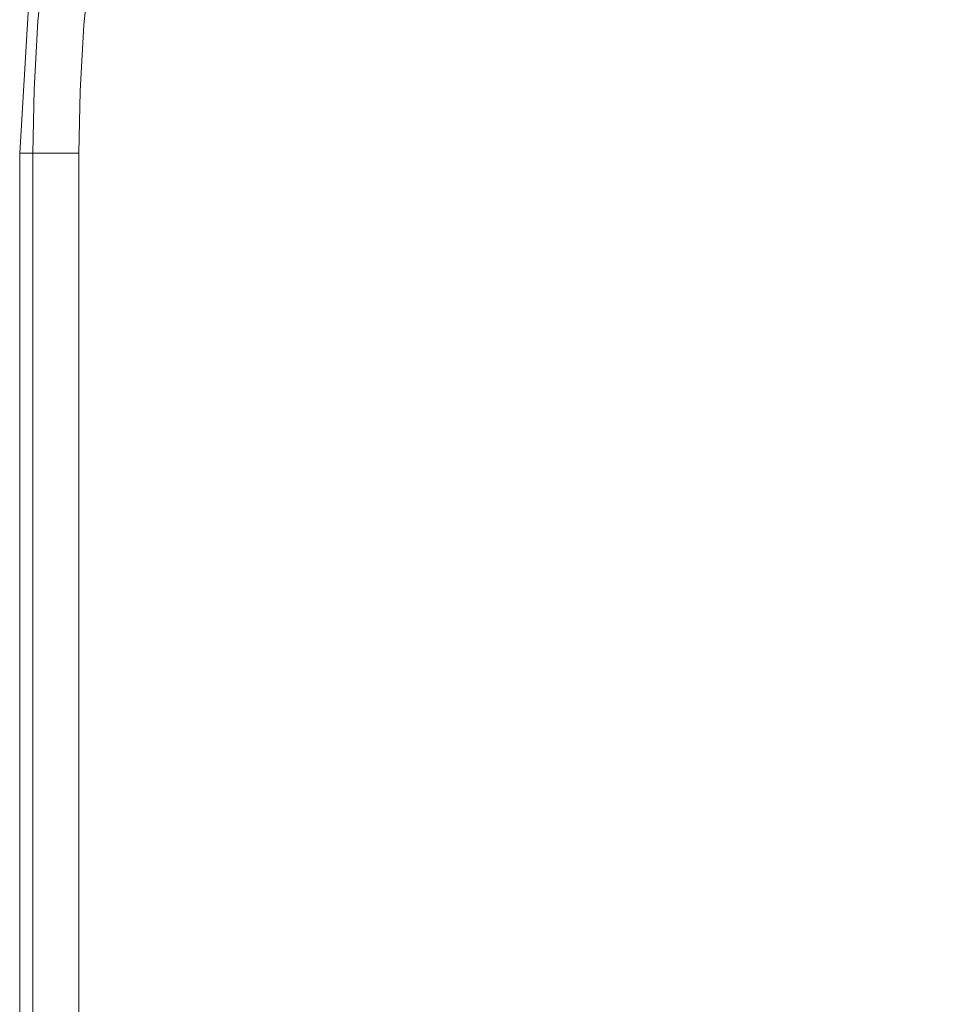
# Model space of a CAD drawing. Header units: millimetres. Extents: x 3925 to 5043, y -86 to 778.
# Tile 90 of 159: x 4358 to 4370, y 521 to 534. Entities that reach past the tile are written whole.
import ezdxf

# ---------------------------------------------------------------- set-up
doc = ezdxf.new("R2010")
doc.units = ezdxf.units.MM
doc.header["$LTSCALE"] = 46.255
doc.layers.add('H30K-TOP-COVDXF_CONTINUOUS_LINE', color=7, linetype='CONTINUOUS')

msp = doc.modelspace()

# ---------------------------------------------------------------- linework, layer by layer
at = {"layer": 'H30K-TOP-COVDXF_CONTINUOUS_LINE', "color": 7, "linetype": 'Continuous', "lineweight": 0}
for p, q in [((4358.6441, 532.2942), (4357.8456, 532.2942)), ((4357.8456, 458.2942), (4357.8456, 532.2942)), ((4358.0238, 532.2942), (4358.0238, 458.2942)), ((4358.6441, 532.2942), (4358.6441, 458.2942))]:
    msp.add_line(p, q, dxfattribs=at)
for points in [[(4370.3456, 544.7942), (4367.6832, 544.6363), (4365.4341, 544.1867), (4363.4887, 543.4487), (4361.7415, 542.3511), (4360.2734, 540.879), (4359.1838, 539.1363), (4358.4509, 537.198), (4358.0033, 534.9547), (4357.8456, 532.2942)], [(4370.3456, 544.616), (4369.5324, 544.6024), (4368.6406, 544.5536), (4367.656, 544.4531), (4366.5666, 544.2754), (4365.3646, 543.9812), (4364.0463, 543.5087), (4362.6243, 542.7608), (4361.1985, 541.6383), (4360.0161, 540.2247), (4359.2115, 538.7761), (4358.7025, 537.4214), (4358.388, 536.1895), (4358.1992, 535.0788), (4358.092, 534.0744), (4358.0391, 533.1546), (4358.0238, 532.2942)], [(4370.3456, 543.9956), (4369.5536, 543.9824), (4368.6877, 543.9351), (4367.7356, 543.8379), (4366.6877, 543.667), (4365.5395, 543.386), (4364.2911, 542.9387), (4362.9573, 542.2374), (4361.6302, 541.1927), (4360.5303, 539.8777), (4359.7768, 538.5207), (4359.2955, 537.2393), (4358.9955, 536.0635), (4358.814, 534.9958), (4358.7104, 534.025), (4358.659, 533.1322), (4358.6441, 532.2942)]]:
    msp.add_lwpolyline(points, dxfattribs=at)

doc.saveas('drawing.dxf')
